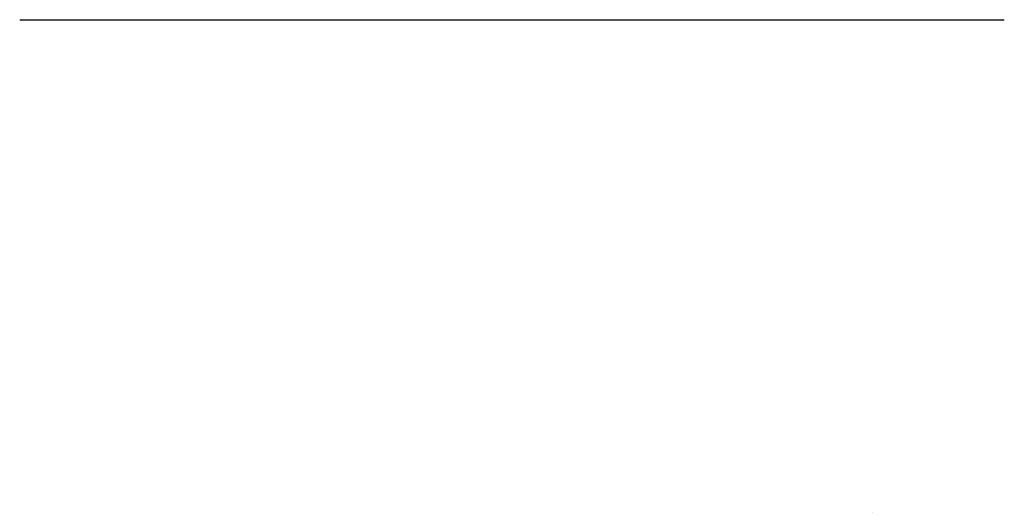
# Model space of a CAD drawing. Header units: millimetres. Extents: x 130 to 370, y 120 to 240.
import ezdxf

# ---------------------------------------------------------------- set-up
doc = ezdxf.new("R2010")
doc.units = ezdxf.units.MM

msp = doc.modelspace()

# ---------------------------------------------------------------- linework, layer by layer
at = {"extrusion": (0.5, -0.866025, -1.03266e-16)}
for p, q in [((130, 240, -187.2), (130, 240, -37.2)), ((337.85, 120, -187.2), (337.85, 120, -37.2))]:
    msp.add_line(p, q, dxfattribs=at)
msp.add_line((130, 240), (370, 240))

doc.saveas('drawing.dxf')
